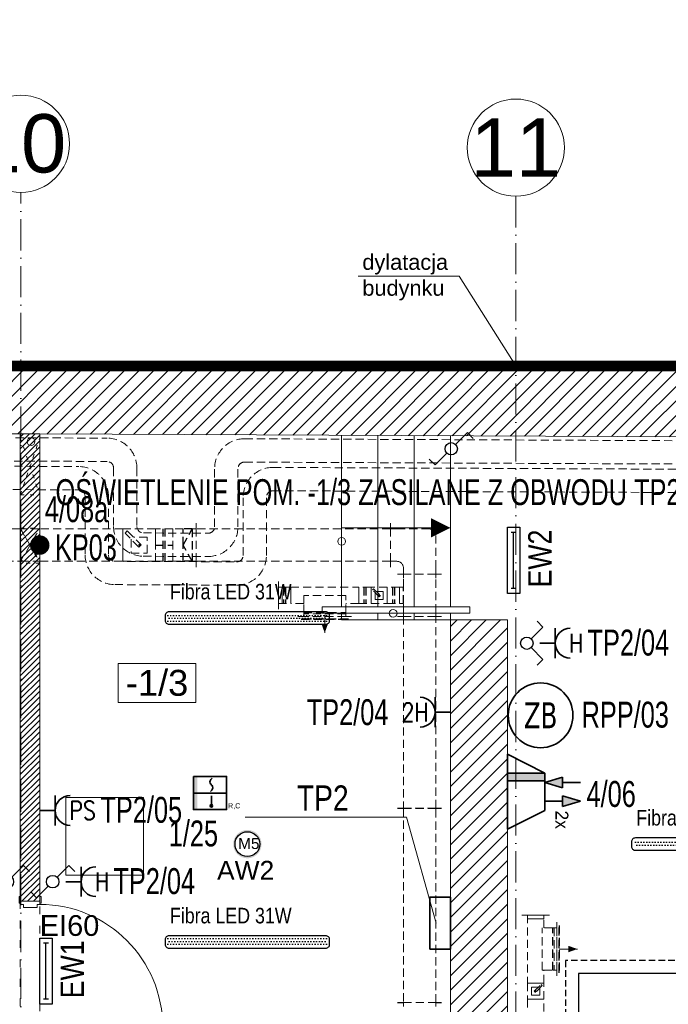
# Model space of a CAD drawing. Header units: millimetres. Extents: x 167773 to 185035, y -114105 to -66770.
# Tile 99 of 114: x 174994 to 175495, y -86638 to -85879. Entities that reach past the tile are written whole.
import ezdxf
from ezdxf.enums import TextEntityAlignment as Align

# ---------------------------------------------------------------- set-up
doc = ezdxf.new("R2010")
doc.units = ezdxf.units.MM
for name, pattern in [('ACAD_ISO03W100', [30, 12, -18]), ('ACAD_ISO10W100', [18, 12, -3, 0, -3]), ('CENTER2', [1.125, 0.75, -0.125, 0.125, -0.125]), ('DASHED', [0.75, 0.5, -0.25]), ('HIDDEN', [9.525, 6.35, -3.175])]:
    doc.linetypes.add(name, pattern=pattern)
doc.layers.get('0').update_dxf_attribs({"lineweight": 9})
for name, color, linetype, lineweight in [('!_ppoz', 24, 'Continuous', 9), ('a-op_leader', 9, 'Continuous', 9), ('a-op_text', 7, 'Continuous', 9), ('a-osie', 20, 'ACAD_ISO10W100', 9), ('b-cienka', 9, 'Continuous', 9), ('b-przerywana1', 9, 'ACAD_ISO03W100', 9), ('b-widokowa', 7, 'Continuous', 9), ('b-ściany', 2, 'Continuous', 9), ('EL-łączniki', 210, 'Continuous', 30), ('El_gniazda', 144, 'Continuous', 35), ('EL_Linia SSP', 240, 'Continuous', 35), ('EL_oprawy', 96, 'Continuous', 30), ('El_tablice', 20, 'Continuous', 35), ('h-hatch', 8, 'Continuous', 9), ('i-went_mechaniczna', 100, 'Continuous', 9), ('opis text', 7, 'Continuous', 9), ('TIS_CO_POWROT', 5, 'DASHED', 9), ('TIS_CO_ZASILANIE', 1, 'Continuous', 9)]:
    doc.layers.add(name, color=color, linetype=linetype, lineweight=lineweight)
doc.layers.add('!zakres', color=7, linetype='ACAD_ISO03W100', lineweight=60, true_color=0x8a14ff)
doc.layers.add('El_Oświetlenie awaryjne', color=1, linetype='Continuous')
doc.styles.add('Arial', font='arial.ttf')
doc.styles.add('ES1', font='ARIALN.TTF')
doc.styles.add('Malanow_1_100', font='isocpeur.ttf')
doc.styles.add('PPAB_100', font='arial.ttf', dxfattribs={"height": 18})
doc.styles.add('ROMANS', font='romans__.ttf', dxfattribs={"height": 0.2})
doc.styles.add('symbole', font='tahoma.ttf', dxfattribs={"width": 0.8})
pattern_1 = [(0, (8e-13, -4e-12), (1.09375, 2.1875), [0, -2.1875])]

# ---------------------------------------------------------------- blocks, each defined once
blk = doc.blocks.new('A$C5690186C')
at = {"layer": 'EL_Linia SSP', "lineweight": 5}
h = blk.add_hatch(color=256, dxfattribs=at)
h.set_gradient(color1=(255, 0, 0), color2=(224, 0, 0), one_color=1, name='INVSPHERICAL')
h.paths.add_polyline_path([(-9.8, 0), (-9.8, 12.8), (-12.8, 12.8), (-12.8, 0)])
h.paths.add_polyline_path([(-9.8, -12.8), (-9.8, 0), (-12.8, 0), (-12.8, -12.8)])
at = {"layer": 'EL_Linia SSP'}
blk.add_hatch(color=256, dxfattribs=at).paths.add_polyline_path([(2.02, -9.84, 1), (0.15, -9.84, 1)])
at = {"layer": 'EL_Linia SSP', "color": 1, "linetype": 'Continuous'}
for p, q in [((-0.1, 8.54), (0.11, 9.39)), ((0.11, 7.68), (-0.1, 8.54)), ((0.11, 9.39), (0.74, 10.35)), ((0.58, 6.96), (0.11, 7.68)), ((0.74, 10.35), (1.79, 11.52)), ((1.41, 2.34), (0.36, 1.16)), ((0.74, 6.72), (0.58, 6.96)), ((1.07, 6.34), (0.74, 6.72)), ((1.07, 6.34), (1.41, 5.97)), ((1.41, 5.97), (1.57, 5.73)), ((2.04, 3.3), (1.41, 2.34)), ((1.57, 5.73), (2.04, 5.01)), ((2.04, 5.01), (2.25, 4.15)), ((2.25, 4.15), (2.04, 3.3))]:
    blk.add_line(p, q, dxfattribs=at)
at = {"layer": 'EL_Linia SSP'}
for p, q in [((-12.8, 0), (12.8, 0)), ((1.08, -2.06), (1.08, -9.84))]:
    blk.add_line(p, q, dxfattribs=at)
blk.add_lwpolyline([(-12.8, 12.8), (12.8, 12.8), (12.8, -12.8), (-12.8, -12.8)], close=True, dxfattribs=at)
blk.add_circle((1.08, -9.84), 0.938, dxfattribs=at)
at = {"layer": 'EL_Linia SSP', "color": 1}
blk.add_text('R,C', height=4, dxfattribs=at).set_placement((13.91, -11.8))
blk = doc.blocks.new('centrala_piwnica')
at = {"layer": 'h-hatch', "linetype": 'HIDDEN', "lineweight": -2, "extrusion": (-1e-16, 0, -1)}
for p, q in [((-1141.58, 103.16, -1.57), (-1141.58, 107.66, -1.57)), ((-991.58, 103.16, -1.57), (-991.58, 107.66, -1.57)), ((-1262.3, 103.16, 50.43), (-1262.3, 90.66, 50.43)), ((-1198.07, 103.16, -1.57), (-1262.3, 103.16, 50.43)), ((-1198.07, 90.66, -1.57), (-1198.07, 103.16, -1.57)), ((-1141.58, 78.16, -1.57), (-1141.58, 103.16, -1.57)), ((-991.58, 103.16, -1.57), (-1141.58, 103.16, -1.57)), ((-991.58, 78.16, -1.57), (-991.58, 103.16, -1.57)), ((-1262.3, 90.66, 50.43), (-1262.3, 78.16, 50.43)), ((-1198.07, 78.16, -1.57), (-1198.07, 90.66, -1.57)), ((-1262.3, 78.16, 50.43), (-1198.07, 78.16, -1.57)), ((-1141.58, 73.66, -1.57), (-1141.58, 78.16, -1.57)), ((-991.58, 78.16, -1.57), (-1141.58, 78.16, -1.57)), ((-991.58, 73.66, -1.57), (-991.58, 78.16, -1.57)), ((-1078.08, 62.61, -1.57), (-1078.08, 58.11, -1.57)), ((-1078.08, 58.11, -1.57), (-1078.08, 51.86, -1.57)), ((-1068.58, 58.11, -1.57), (-1078.08, 58.11, -1.57)), ((-1078.08, 58.11, -1.57), (-1078.08, 51.86, -1.57)), ((-1075.08, 58.11, -1.57), (-1078.08, 58.11, -1.57)), ((-1075.08, 51.86, -1.57), (-1075.08, 58.11, -1.57)), ((-1068.58, 51.86, -1.57), (-1068.58, 58.11, -1.57)), ((-1016.08, 58.11, -1.57), (-1016.08, 51.86, -1.57)), ((-1006.58, 58.11, -1.57), (-1016.08, 58.11, -1.57)), ((-1006.58, 51.86, -1.57), (-1006.58, 58.11, -1.57)), ((-994.08, 58.11, -1.57), (-994.08, 51.86, -1.57)), ((-984.58, 58.11, -1.57), (-994.08, 58.11, -1.57)), ((-984.58, 51.86, -1.57), (-984.58, 58.11, -1.57)), ((-1078.08, 51.86, -1.57), (-1078.08, 45.61, -1.57)), ((-1078.08, 51.86, -1.57), (-1078.08, 45.61, -1.57)), ((-1078.08, 45.61, -1.57), (-1068.58, 45.61, -1.57)), ((-1078.08, 45.61, -1.57), (-1075.08, 45.61, -1.57)), ((-1078.08, 45.61, -1.57), (-1078.08, 41.11, -1.57)), ((-1075.08, 45.61, -1.57), (-1075.08, 51.86, -1.57)), ((-1068.58, 45.61, -1.57), (-1068.58, 51.86, -1.57)), ((-1016.08, 51.86, -1.57), (-1016.08, 45.61, -1.57)), ((-1016.08, 45.61, -1.57), (-1006.58, 45.61, -1.57)), ((-1006.58, 45.61, -1.57), (-1006.58, 51.86, -1.57)), ((-994.08, 51.86, -1.57), (-994.08, 45.61, -1.57)), ((-994.08, 45.61, -1.57), (-984.58, 45.61, -1.57)), ((-984.58, 45.61, -1.57), (-984.58, 51.86, -1.57))]:
    blk.add_line(p, q, dxfattribs=at)
at = {"layer": 'h-hatch', "linetype": 'HIDDEN', "lineweight": -2, "extrusion": (-1e-16, 1, 2e-16)}
for p, q in [((-1141.57, 103.16, -1.57), (-1141.57, 107.66, -1.57)), ((-1159.57, 103.16, -1.57), (-1159.57, 78.16, -1.57)), ((-1151.57, 103.16, -1.57), (-1159.57, 103.16, -1.57)), ((-1141.57, 103.16, -1.57), (-1144.57, 103.16, -1.57)), ((-1141.57, 78.16, -1.57), (-1141.57, 103.16, -1.57)), ((-1159.57, 78.16, -1.57), (-1151.57, 78.16, -1.57)), ((-1144.57, 78.16, -1.57), (-1141.57, 78.16, -1.57)), ((-1141.57, 73.66, -1.57), (-1141.57, 78.16, -1.57))]:
    blk.add_line(p, q, dxfattribs=at)
at = {"layer": 'h-hatch', "linetype": 'HIDDEN', "lineweight": -2}
for p, q in [((-991.58, 103.16, -1.57), (-991.58, 107.66, -1.57)), ((-1277.3, 103.16, 50.43), (-1336.57, 103.16, -1.57)), ((-1277.3, 103.16, 50.43), (-1277.3, 90.66, 50.43)), ((-1262.3, 103.16, 50.43), (-1277.3, 103.16, 50.43)), ((-1277.3, 90.66, 50.43), (-1277.3, 103.16, 50.43)), ((-1262.3, 90.66, 50.43), (-1262.3, 103.16, 50.43)), ((-1198.07, 103.16, -1.57), (-1198.07, 90.66, -1.57)), ((-1173.07, 103.16, -1.57), (-1198.07, 103.16, -1.57)), ((-1196.5, 99.82, -1.57), (-1194.73, 101.59, -1.57)), ((-1185.89, 89.21, -1.57), (-1196.5, 99.82, -1.57)), ((-1194.73, 101.59, -1.57), (-1184.12, 90.98, -1.57)), ((-1173.07, 90.66, -1.57), (-1173.07, 103.16, -1.57)), ((-991.58, 78.16, -1.57), (-991.58, 103.16, -1.57)), ((-989.58, 103.16, -1.57), (-991.58, 103.16, -1.57)), ((-986.58, 103.16, -1.57), (-989.58, 103.16, -1.57)), ((-986.58, 103.16, -1.57), (-961.58, 103.16, -1.57)), ((-1191.82, 95.14, -1.57), (-1191.82, 84.41, -1.57)), ((-1179.32, 96.91, -1.57), (-1190.06, 96.91, -1.57)), ((-1179.32, 84.41, -1.57), (-1179.32, 96.91, -1.57)), ((-956.58, 98.16, -1.57), (-956.58, 73.16, -1.57)), ((-1277.3, 90.66, 50.43), (-1277.3, 78.16, 50.43)), ((-1277.3, 78.16, 50.43), (-1277.3, 90.66, 50.43)), ((-1262.3, 78.16, 50.43), (-1262.3, 90.66, 50.43)), ((-1198.07, 90.66, -1.57), (-1198.07, 78.16, -1.57)), ((-1191.82, 84.41, -1.57), (-1179.32, 84.41, -1.57)), ((-1184.12, 90.98, -1.57), (-1185.89, 89.21, -1.57)), ((-1173.07, 78.16, -1.57), (-1173.07, 90.66, -1.57)), ((-1336.57, 78.16, -1.57), (-1277.3, 78.16, 50.43)), ((-1277.3, 78.16, 50.43), (-1262.3, 78.16, 50.43)), ((-1198.07, 78.16, -1.57), (-1173.07, 78.16, -1.57)), ((-991.58, 73.66, -1.57), (-991.58, 78.16, -1.57)), ((-991.58, 78.16, -1.57), (-989.58, 78.16, -1.57)), ((-989.58, 78.16, -1.57), (-986.58, 78.16, -1.57)), ((-981.58, 73.16, -1.57), (-981.58, 70.16, -1.57)), ((-981.58, 70.16, -1.57), (-981.58, 68.16, -1.57)), ((-956.58, 70.16, -1.57), (-956.58, 73.16, -1.57)), ((-956.58, 68.16, -1.57), (-956.58, 70.16, -1.57)), ((-981.58, 68.16, -1.57), (-986.08, 68.16, -1.57)), ((-981.58, 68.16, -1.57), (-986.08, 68.16, -1.57)), ((-956.58, 68.16, -1.57), (-981.58, 68.16, -1.57)), ((-981.58, 68.16, -1.57), (-981.58, 65.16, -1.57)), ((-956.58, 68.16, -1.57), (-981.58, 68.16, -1.57)), ((-981.58, 58.11, -1.57), (-981.58, 65.16, -1.57)), ((-952.08, 68.16, -1.57), (-956.58, 68.16, -1.57)), ((-956.58, 65.16, -1.57), (-956.58, 68.16, -1.57)), ((-952.08, 68.16, -1.57), (-956.58, 68.16, -1.57)), ((-956.58, 38.66, -1.57), (-956.58, 65.16, -1.57)), ((-1068.58, 58.11, -1.57), (-1068.58, 45.61, -1.57)), ((-1068.58, 58.11, -1.57), (-1016.08, 58.11, -1.57)), ((-1016.08, 45.61, -1.57), (-1016.08, 58.11, -1.57)), ((-1006.58, 58.11, -1.57), (-1006.58, 51.86, -1.57)), ((-994.08, 58.11, -1.57), (-1006.58, 58.11, -1.57)), ((-1005.5, 56.16, -1.57), (-1004.62, 57.04, -1.57)), ((-1000.2, 50.85, -1.57), (-1005.5, 56.16, -1.57)), ((-1004.62, 57.04, -1.57), (-999.32, 51.74, -1.57)), ((-1003.45, 54.1, -1.57), (-1003.45, 48.74, -1.57)), ((-997.2, 54.99, -1.57), (-1002.57, 54.99, -1.57)), ((-997.2, 48.74, -1.57), (-997.2, 54.99, -1.57)), ((-994.08, 51.86, -1.57), (-994.08, 58.11, -1.57)), ((-984.58, 58.11, -1.57), (-984.58, 45.61, -1.57)), ((-981.58, 58.11, -1.57), (-984.58, 58.11, -1.57)), ((-1058.58, 45.61, -1.57), (-1068.58, 45.61, -1.57)), ((-1058.58, 51.86, -1.57), (-1058.58, 45.61, -1.57)), ((-1026.08, 51.86, -1.57), (-1058.58, 51.86, -1.57)), ((-1058.58, 38.61, -1.57), (-1058.58, 45.61, -1.57)), ((-1026.08, 38.61, -1.57), (-1026.08, 51.86, -1.57)), ((-1016.08, 45.61, -1.57), (-1026.08, 45.61, -1.57)), ((-1006.58, 51.86, -1.57), (-1006.58, 45.61, -1.57)), ((-1006.58, 45.61, -1.57), (-994.08, 45.61, -1.57)), ((-1003.45, 48.74, -1.57), (-997.2, 48.74, -1.57)), ((-999.32, 51.74, -1.57), (-1000.2, 50.85, -1.57)), ((-994.08, 45.61, -1.57), (-994.08, 51.86, -1.57)), ((-984.58, 45.61, -1.57), (-981.58, 45.61, -1.57)), ((-981.58, 38.66, -1.57), (-981.58, 45.61, -1.57)), ((-1058.58, 38.61, -1.57), (-1058.58, 35.61, -1.57)), ((-1026.08, 38.61, -1.57), (-1026.08, 35.61, -1.57)), ((-981.58, 38.66, -1.57), (-981.58, 35.66, -1.57)), ((-956.58, 35.66, -1.57), (-956.58, 38.66, -1.57)), ((-1058.58, 35.61, -1.57), (-1063.08, 35.61, -1.57)), ((-1026.08, 35.61, -1.57), (-1058.58, 35.61, -1.57)), ((-1021.58, 35.61, -1.57), (-1026.08, 35.61, -1.57)), ((-981.6, 35.7, -1.57), (-986.1, 35.7, -1.57)), ((-981.58, 35.66, -1.57), (-986.08, 35.66, -1.57)), ((-956.6, 35.7, -1.57), (-981.6, 35.7, -1.57)), ((-981.6, 35.7, -1.57), (-981.6, -112.3, -1.57)), ((-956.58, 35.66, -1.57), (-981.58, 35.66, -1.57)), ((-952.1, 35.7, -1.57), (-956.6, 35.7, -1.57)), ((-956.6, -112.3, -1.57), (-956.6, 35.7, -1.57)), ((-952.08, 35.66, -1.57), (-956.58, 35.66, -1.57)), ((-981.6, -112.3, -1.57), (-986.1, -112.3, -1.57)), ((-956.6, -112.3, -1.57), (-981.6, -112.3, -1.57)), ((-981.6, -112.3, -1.57), (-981.6, -262.3, -1.57)), ((-952.1, -112.3, -1.57), (-956.6, -112.3, -1.57)), ((-956.6, -262.3, -1.57), (-956.6, -112.3, -1.57)), ((-885.8, -194.8, -9.07), (-890.3, -194.8, -9.07)), ((-879.55, -194.8, -9.07), (-885.8, -194.8, -9.07)), ((-885.8, -194.8, -9.07), (-885.8, -197.8, -9.07)), ((-873.3, -194.8, -9.07), (-879.55, -194.8, -9.07)), ((-873.3, -197.8, -9.07), (-873.3, -194.8, -9.07)), ((-868.8, -194.8, -9.07), (-873.3, -194.8, -9.07)), ((-885.8, -197.8, -9.07), (-879.55, -197.8, -9.07)), ((-879.55, -197.8, -9.07), (-873.3, -197.8, -9.07)), ((-879.55, -247.3, -9.07), (-885.8, -247.3, -9.07)), ((-885.8, -247.3, -9.07), (-885.8, -259.8, -9.07)), ((-882.67, -250.42, -9.07), (-882.67, -256.68, -9.07)), ((-877.31, -250.42, -9.07), (-882.67, -250.42, -9.07)), ((-880.56, -253.67, -9.07), (-875.25, -248.37, -9.07)), ((-874.37, -249.25, -9.07), (-879.67, -254.56, -9.07)), ((-873.3, -247.3, -9.07), (-879.55, -247.3, -9.07)), ((-875.25, -248.37, -9.07), (-874.37, -249.25, -9.07)), ((-873.3, -259.8, -9.07), (-873.3, -247.3, -9.07)), ((-882.67, -256.68, -9.07), (-876.42, -256.68, -9.07)), ((-879.67, -254.56, -9.07), (-880.56, -253.67, -9.07)), ((-876.42, -256.68, -9.07), (-876.42, -251.31, -9.07)), ((-986.1, -262.3, -9.07), (-981.6, -262.3, -9.07)), ((-981.6, -262.3, -9.07), (-956.6, -262.3, -9.07)), ((-981.6, -262.3, -9.07), (-981.6, -265.3, -9.07)), ((-956.6, -262.3, -9.07), (-952.1, -262.3, -9.07)), ((-956.6, -265.3, -9.07), (-956.6, -262.3, -9.07)), ((-879.55, -259.8, -9.07), (-885.8, -259.8, -9.07)), ((-885.8, -259.8, -9.07), (-885.8, -269.3, -9.07)), ((-885.8, -259.8, -9.07), (-879.55, -259.8, -9.07)), ((-873.3, -259.8, -9.07), (-879.55, -259.8, -9.07)), ((-879.55, -259.8, -9.07), (-873.3, -259.8, -9.07)), ((-873.3, -269.3, -9.07), (-873.3, -259.8, -9.07))]:
    blk.add_line(p, q, dxfattribs=at)
at = {"layer": 'h-hatch', "linetype": 'HIDDEN'}
for p, q in [((-1277.3, 78.16, 50.43), (-1262.3, 103.16, 50.43)), ((-1277.3, 103.16, 50.43), (-1262.3, 78.16, 50.43))]:
    blk.add_line(p, q, dxfattribs=at)
at = {"layer": 'h-hatch', "linetype": 'HIDDEN', "lineweight": -2, "extrusion": (0, -1, -2e-16)}
for p, q in [((-1159.57, 103.16, -1.57), (-1173.07, 103.16, -1.57)), ((-1173.07, 103.16, -1.57), (-1173.07, 78.16, -1.57)), ((-1159.57, 78.16, -1.57), (-1159.57, 103.16, -1.57)), ((-1173.07, 78.16, -1.57), (-1159.57, 78.16, -1.57))]:
    blk.add_line(p, q, dxfattribs=at)
at = {"layer": 'h-hatch', "linetype": 'HIDDEN', "lineweight": -3, "extrusion": (0, -1, -2e-16)}
for p, q in [((-1167.07, 78.16, -1.57), (-1167.07, 103.16, -1.57)), ((-1165.57, 78.16, -1.57), (-1165.57, 103.16, -1.57)), ((-1173.07, 90.66, -1.57), (-1159.57, 90.66, -1.57))]:
    blk.add_line(p, q, dxfattribs=at)
at = {"layer": 'h-hatch', "linetype": 'HIDDEN', "lineweight": -3, "extrusion": (-1e-16, 1, 2e-16)}
for p, q in [((-1144.57, 103.16, -1.57), (-1151.57, 103.16, -1.57)), ((-1151.57, 90.66, -1.57), (-1151.57, 103.16, -1.57)), ((-1151.57, 90.66, -1.57), (-1144.57, 103.16, -1.57)), ((-1144.57, 103.16, -1.57), (-1144.57, 78.16, -1.57)), ((-1144.57, 78.16, -1.57), (-1151.57, 90.66, -1.57)), ((-1151.57, 78.16, -1.57), (-1151.57, 90.66, -1.57)), ((-1144.57, 78.16, -1.57), (-1151.57, 78.16, -1.57))]:
    blk.add_line(p, q, dxfattribs=at)
at = {"layer": 'h-hatch', "linetype": 'HIDDEN', "lineweight": -3, "extrusion": (-1e-16, 0, -1)}
for p, q in [((-1074.08, 58.11, -1.57), (-1074.08, 45.61, -1.57)), ((-1072.58, 58.11, -1.57), (-1072.58, 45.61, -1.57)), ((-1012.08, 58.11, -1.57), (-1012.08, 45.61, -1.57)), ((-1010.58, 58.11, -1.57), (-1010.58, 45.61, -1.57)), ((-990.08, 58.11, -1.57), (-990.08, 45.61, -1.57)), ((-988.58, 58.11, -1.57), (-988.58, 45.61, -1.57))]:
    blk.add_line(p, q, dxfattribs=at)
at = {"layer": 'h-hatch', "linetype": 'HIDDEN', "lineweight": -3}
for p, q in [((-981.58, 45.61, -1.57), (-981.58, 58.11, -1.57)), ((-1058.58, 38.61, -1.57), (-1026.08, 38.61, -1.57)), ((-986.1, -112.3, -1.57), (-981.6, -112.3, -1.57)), ((-981.6, -112.3, -1.57), (-956.6, -112.3, -1.57)), ((-956.6, -112.3, -1.57), (-952.1, -112.3, -1.57)), ((-986.1, -262.3, -1.57), (-981.6, -262.3, -1.57)), ((-956.6, -262.3, -1.57), (-952.1, -262.3, -1.57))]:
    blk.add_line(p, q, dxfattribs=at)
at = {"layer": 'h-hatch', "linetype": 'HIDDEN', "lineweight": -2, "extrusion": (0, -1, 1e-16)}
for p, q in [((-1058.58, 35.61, -1.57), (-1060.58, 35.61, -1.57)), ((-1024.08, 33.61, -1.57), (-1060.58, 33.61, -1.57)), ((-1058.58, 37.61, -1.57), (-1058.58, 35.61, -1.57)), ((-1026.08, 37.61, -1.57), (-1058.58, 37.61, -1.57)), ((-1026.08, 35.61, -1.57), (-1058.58, 35.61, -1.57)), ((-1026.08, 37.61, -1.57), (-1026.08, 35.61, -1.57)), ((-1024.08, 35.61, -1.57), (-1026.08, 35.61, -1.57))]:
    blk.add_line(p, q, dxfattribs=at)
at = {"layer": 'h-hatch', "linetype": 'HIDDEN', "lineweight": -3, "extrusion": (0, -1, 1e-16)}
for p, q in [((-1024.08, 33.61, -1.57), (-1060.58, 33.61, -1.57)), ((-1060.58, 33.61, -1.57), (-1024.08, 33.61, -1.57))]:
    blk.add_line(p, q, dxfattribs=at)
at = {"layer": 'h-hatch', "linetype": 'HIDDEN', "lineweight": -2, "extrusion": (-1e-16, 4e-16, -1)}
for p, q in [((-873.3, -194.8, -9.07), (-885.8, -194.8, -9.07)), ((-885.8, -194.8, -9.07), (-885.8, -247.3, -9.07)), ((-873.3, -204.8, -9.07), (-873.3, -194.8, -9.07)), ((-866.3, -204.8, -9.07), (-874.55, -204.8, -9.07)), ((-874.55, -237.3, -9.07), (-874.55, -204.8, -9.07)), ((-866.3, -204.8, -9.07), (-863.3, -204.8, -9.07)), ((-863.3, -200.3, -9.07), (-863.3, -204.8, -9.07)), ((-863.3, -204.8, -9.07), (-863.3, -237.3, -9.07)), ((-874.55, -237.3, -9.07), (-873.3, -237.3, -9.07)), ((-873.3, -237.3, -9.07), (-866.3, -237.3, -9.07)), ((-873.3, -247.3, -9.07), (-873.3, -237.3, -9.07)), ((-863.3, -237.3, -9.07), (-866.3, -237.3, -9.07)), ((-863.3, -237.3, -9.07), (-863.3, -241.8, -9.07)), ((-885.8, -247.3, -9.07), (-873.3, -247.3, -9.07))]:
    blk.add_line(p, q, dxfattribs=at)
at = {"layer": 'h-hatch', "linetype": 'HIDDEN', "lineweight": -3, "extrusion": (-1e-16, 4e-16, -1)}
blk.add_line((-866.3, -237.3, -9.07), (-866.3, -204.8, -9.07), dxfattribs=at)
at = {"layer": 'h-hatch', "linetype": 'HIDDEN', "lineweight": -2, "extrusion": (1, 1e-16, -2e-16)}
for p, q in [((-865.3, -204.8, -9.07), (-863.3, -204.8, -9.07)), ((-865.3, -204.8, -9.07), (-865.3, -237.3, -9.07)), ((-863.3, -202.8, -9.07), (-863.3, -204.8, -9.07)), ((-863.3, -237.3, -9.07), (-863.3, -204.8, -9.07)), ((-861.3, -202.8, -9.07), (-861.3, -239.3, -9.07)), ((-865.3, -237.3, -9.07), (-863.3, -237.3, -9.07)), ((-863.3, -237.3, -9.07), (-863.3, -239.3, -9.07))]:
    blk.add_line(p, q, dxfattribs=at)
at = {"layer": 'h-hatch', "linetype": 'HIDDEN', "lineweight": -3, "extrusion": (1, 1e-16, -2e-16)}
for p, q in [((-861.3, -202.8, -9.07), (-861.3, -239.3, -9.07)), ((-861.3, -239.3, -9.07), (-861.3, -202.8, -9.07))]:
    blk.add_line(p, q, dxfattribs=at)
at = {"layer": 'h-hatch', "linetype": 'HIDDEN', "lineweight": -2, "extrusion": (1e-16, 0, -1)}
for centre in [(-961.58, 98.16, -1.57), (-961.58, 98.16, -1.57), (-986.58, 73.16, -1.57)]:
    blk.add_ellipse(centre, major_axis=(0, 5), ratio=1, start_param=0, end_param=1.570796, dxfattribs=at)
at = {"layer": 'h-hatch', "linetype": 'HIDDEN', "lineweight": -2}
for centre, major_axis, end_param in [((-1185.57, 90.66, -1.57), (0.4, 0), 3.141593), ((-1185.57, 90.66, -1.57), (0.4, 0), 3.141593), ((-1185.57, 90.66, -1.57), (-0.4, 0), 3.141593), ((-1185.57, 90.66, -1.57), (-0.4, 0), 3.141593), ((-986.58, 73.16, -1.57), (5, 0), 1.570796), ((-986.58, 73.16, -1.57), (5, 0), 1.570796), ((-1000.33, 51.86, -1.57), (0.4, 0), 3.141593), ((-1000.33, 51.86, -1.57), (0.4, 0), 3.141593), ((-1000.33, 51.86, -1.57), (-0.4, 0), 3.141593), ((-1000.33, 51.86, -1.57), (-0.4, 0), 3.141593), ((-879.55, -253.55, -9.07), (0, 0.4), 3.141593), ((-879.55, -253.55, -9.07), (0, 0.4), 3.141593), ((-879.55, -253.55, -9.07), (0, -0.4), 3.141593), ((-879.55, -253.55, -9.07), (0, -0.4), 3.141593)]:
    blk.add_ellipse(centre, major_axis=major_axis, ratio=1, start_param=0, end_param=end_param, dxfattribs=at)
at = {"layer": 'TIS_CO_POWROT', "lineweight": 30, "ltscale": 10}
for p, q in [((-142.15, -229.97, 50.43), (-856.53, -229.97, 50.43)), ((-856.53, -229.97, 50.43), (-856.53, -450.36, 50.43))]:
    blk.add_line(p, q, dxfattribs=at)
at = {"layer": 'TIS_CO_ZASILANIE', "lineweight": 30}
for p, q in [((-142.15, -239.97, 50.43), (-846.53, -239.97, 50.43)), ((-846.53, -239.97, 50.43), (-846.53, -460.36, 50.43))]:
    blk.add_line(p, q, dxfattribs=at)
blk = doc.blocks.new('strzalka')
at = {"layer": 'h-hatch'}
blk.add_lwpolyline([(0, 14, 0, 5, 0), (0, 7, 0, 0, 0)], format="xyseb", dxfattribs=at)
blk.add_lwpolyline([(0, 0), (0, 14)], dxfattribs=at)
blk = doc.blocks.new('LED 37W')
h = blk.add_hatch()
h.set_pattern_fill('DOTS', color=256, scale=35)
h.set_pattern_definition(pattern_1)
h.paths.add_polyline_path([(76.5, 2.75), (-76.5, 2.75), (-76.5, -2.75), (76.5, -2.75)])
blk.add_lwpolyline([(-75.5, -4.75), (75.5, -4.75, 0.414214), (78.5, -1.75), (78.5, 1.75, 0.414214), (75.5, 4.75), (-75.5, 4.75, 0.414214), (-78.5, 1.75), (-78.5, -1.75, 0.414214)], format="xyb", close=True)
at = {"style": 'ES1', "flags": 1}
blk.add_attdef('TYP', (-74.8, 30.4), '', height=12, rotation=360, dxfattribs=at)
at = {"style": 'ES1'}
blk.add_attdef('KOD', (-74.8, 14.37), '', height=12, rotation=360, dxfattribs=at)
blk = doc.blocks.new('LED 31W')
h = blk.add_hatch()
h.set_pattern_fill('DOTS', color=256, scale=35)
h.set_pattern_definition(pattern_1)
h.paths.add_polyline_path([(61.5, 2.75), (-61.5, 2.75), (-61.5, -2.75), (61.5, -2.75)])
blk.add_lwpolyline([(-60.5, -4.75), (60.5, -4.75, 0.414214), (63.5, -1.75), (63.5, 1.75, 0.414214), (60.5, 4.75), (-60.5, 4.75, 0.414214), (-63.5, 1.75), (-63.5, -1.75, 0.414214)], format="xyb", close=True)
at = {"style": 'ES1', "flags": 1}
blk.add_attdef('TYP', (-59.8, 30.4), '', height=12, rotation=360, dxfattribs=at)
at = {"style": 'ES1'}
blk.add_attdef('KOD', (-59.8, 14.37), '', height=12, rotation=360, dxfattribs=at)
blk = doc.blocks.new('*U443')
h = blk.add_hatch(color=256)
h.paths.add_polyline_path([(-13.5, 0, 1), (13.5, 0, 1)])
h.paths.add_polyline_path([(11.81, 0, -1), (-11.81, 0, -1)], flags=16)
blk.add_circle((0, 0), 11.81)
at = {"attachment_point": 1, "style": 'Malanow_1_100'}
for s, insert, char_height in [('{\\fArial|b0|i0|c238|p34;M5}', (-8.83, 5.86), 10.5), ('{\\fArial|b0|i0|c238|p34;AW2}', (-28.92, -15.95), 18)]:
    blk.add_mtext_dynamic_manual_height_columns(s, width=42.9792, gutter_width=669.53, heights=[0], dxfattribs=dict(at, insert=insert, char_height=char_height))
blk = doc.blocks.new('gniazdo3')
at = {"color": 0, "linetype": 'Continuous'}
blk.add_line((4.94, -4.8), (4.94, 4.8), dxfattribs=at)
at = {"color": 0}
blk.add_line((4.94, 0), (0, 0), dxfattribs=at)
at = {"color": 0, "linetype": 'Continuous', "extrusion": (0, 0, -1)}
blk.add_ellipse((9.74, 0), major_axis=(-3.39, 3.39), ratio=1, start_param=3.926993, end_param=7.068585, dxfattribs=at)
at = {"color": 0, "linetype": 'Continuous', "style": 'ROMANS', "width": 0.8, "flags": 4}
blk.add_attdef('NR', text='', height=6, dxfattribs=at).set_placement((14.48, 0), align=Align.MIDDLE_CENTER)
blk = doc.blocks.new('866330')
for p, q in [((-144, 13.3), (-144, -13.3)), ((-144, 0), (144, 0)), ((144, 13.3), (144, -13.3))]:
    blk.add_line(p, q)
blk.add_lwpolyline([(-170, -32), (170, -32), (170, 32), (-170, 32)], close=True)
at = {"style": 'ES1', "flags": 1}
blk.add_attdef('TYP', (-180.5, 290.4), '', height=120, dxfattribs=at)
at = {"style": 'ES1'}
blk.add_attdef('KOD_ES', (-180.5, 130.1), '', height=120, dxfattribs=at)
blk = doc.blocks.new('WPRZE')
for p, q in [((0.0424, 0.0424), (0.1556, 0.1556)), ((0.1556, 0.1556), (0.2121, 0.099)), ((-0.0424, -0.0424), (-0.1556, -0.1556)), ((-0.1556, -0.1556), (-0.2121, -0.099))]:
    blk.add_line(p, q)
blk.add_circle((0, 0), 0.06)
blk = doc.blocks.new('WPODW')
for p, q in [((-0.1556, 0.1556), (-0.2121, 0.099)), ((-0.0424, 0.0424), (-0.1556, 0.1556)), ((0.0424, 0.0424), (0.1556, 0.1556)), ((0.1556, 0.1556), (0.2121, 0.099))]:
    blk.add_line(p, q)
blk.add_circle((0, 0), 0.06)
blk = doc.blocks.new('A$C1F793472')
at = {"layer": 'EL_Linia SSP'}
h = blk.add_hatch(color=256, dxfattribs=at)
h.set_gradient(color1=(255, 0, 0), color2=(255, 0, 0))
h.paths.add_polyline_path([(5.69, 21.3), (3.61, 28.15), (1.54, 21.3), (3.61, 21.3)])
h = blk.add_hatch(color=1, dxfattribs=at)
h.set_gradient(color1=(255, 0, 0), color2=(255, 0, 0))
h.paths.add_polyline_path([(-3.61, 14.46), (-1.54, 21.3), (-3.61, 21.3)])
h.paths.add_polyline_path([(-3.61, 14.46), (-3.61, 21.3), (-5.69, 21.3)])
h = blk.add_hatch(color=256, dxfattribs=at)
h.set_gradient(color1=(255, 0, 0), color2=(255, 0, 0))
h.paths.add_polyline_path([(-4.23, 0), (-4.23, 14.46), (-7.23, 14.46), (-7.23, 0)])
at = {"layer": 'EL_Linia SSP', "color": 1}
for p, q in [((-3.61, 21.3), (-3.61, 28.15)), ((1.54, 21.3), (3.61, 28.15)), ((5.69, 21.3), (3.61, 28.15)), ((-3.61, 21.3), (-5.69, 21.3)), ((-5.69, 21.3), (-3.61, 14.46)), ((-3.61, 21.3), (-1.54, 21.3)), ((-1.54, 21.3), (-3.61, 14.46)), ((3.61, 21.3), (1.54, 21.3)), ((3.61, 14.46), (3.61, 21.3)), ((3.61, 21.3), (5.69, 21.3)), ((-14.46, 0), (-7.23, 14.46)), ((-7.23, 14.46), (7.23, 14.46)), ((-7.23, 14.46), (-7.23, 0)), ((-4.23, 0), (-4.23, 14.46)), ((14.46, 0), (7.23, 14.46)), ((14.46, 0), (-14.46, 0))]:
    blk.add_line(p, q, dxfattribs=at)
at = {"layer": 'EL_Linia SSP', "color": 1, "linetype": 'CENTER2'}
blk.add_text('2x', height=5, dxfattribs=at).set_placement((7.23, 18.54))

msp = doc.modelspace()

# ---------------------------------------------------------------- hatches: boundary and pattern name
at = {"layer": '!_ppoz'}
h = msp.add_hatch(dxfattribs=at)
h.set_pattern_fill('ANSI31', color=256, style=0)
h.paths.add_polyline_path([(175009.44, -86257.29), (174994.44, -86257.29), (174994.44, -86270.98), (175009.44, -86270.98)])
h.paths.add_polyline_path([(175001.94, -86234.29), (174994.44, -86257.29), (175009.44, -86257.29)])
h.paths.add_polyline_path([(175009.44, -86211.29), (175001.94, -86234.29), (175009.44, -86257.29)])
h.paths.add_polyline_path([(175001.94, -86234.29), (174994.44, -86211.29), (174994.44, -86257.29)])
h.paths.add_polyline_path([(175009.44, -86211.29), (174994.44, -86211.29), (175001.94, -86234.29)])
h.paths.add_polyline_path([(175009.44, -86198.36), (174994.44, -86198.23), (174994.44, -86211.29), (175009.44, -86211.29)])
h = msp.add_hatch(dxfattribs=at)
h.set_pattern_fill('ANSI31', color=256, style=0)
h.paths.add_polyline_path([(175009.44, -86270.98), (174994.44, -86270.98), (174994.44, -86307.98), (175009.44, -86307.98)])
h = msp.add_hatch(dxfattribs=at)
h.set_pattern_fill('ANSI31', color=256, style=0)
h.paths.add_polyline_path([(175009.44, -86307.98), (174994.44, -86307.98), (174994.44, -86558.89), (175009.44, -86558.89)])
at = {"layer": 'h-hatch'}
h = msp.add_hatch(dxfattribs=at)
h.set_pattern_fill('ANSI31', color=256, scale=2.5, style=0)
h.paths.add_polyline_path([(181080.67, -82332.89), (180067.67, -82332.89), (180067.67, -81166.89), (180240.88, -81166.89), (180240.88, -81123.89), (179127.51, -81123.89), (179013.33, -80404.92), (180240.24, -80182.22), (180232.49, -80139.49), (178967.15, -80369.16), (179093.84, -81166.89), (179150.59, -81166.89), (178946.47, -82324.89), (178009.67, -82324.89), (178009.67, -81166.89), (178152.82, -81166.89), (178152.82, -81124.89), (177043.67, -81124.89), (176929.33, -80404.92), (178152.82, -80182.84), (178145.07, -80140.11), (176887.08, -80368.45), (177013.89, -81166.89), (177091.65, -81166.89), (176984.65, -82330.89), (176863.67, -82330.89), (176863.67, -82385.89), (177009.67, -82385.89), (177009.67, -82605.89), (176863.67, -82605.89), (176863.67, -82660.89), (177844.46, -82660.89), (176938.64, -86145.89), (175326.44, -86145.89), (175326.44, -86199.77), (176979.55, -86207.12), (177915.59, -82605.89), (177039.67, -82605.89), (177039.67, -82330.89), (177152.17, -81166.89), (177341.67, -81166.89), (177341.67, -82385.89), (177877.67, -82385.89), (177877.67, -82332.89), (177372.67, -82332.89), (177372.67, -81166.89), (177957.67, -81166.89), (177957.67, -82385.89), (178994.62, -82385.89), (179209.49, -81166.89), (179409.67, -81166.89), (179409.67, -82385.89), (179945.67, -82385.89), (179945.67, -82332.89), (179438.67, -82332.89), (179438.67, -81166.89), (180025.67, -81166.89), (180025.67, -82385.89), (181039.67, -82385.89), (181039.67, -83832.89), (180452.67, -83832.89), (180452.67, -82605.89), (180423.67, -82605.89), (180423.67, -83832.89), (180253.08, -83832.89), (180097.28, -82605.89), (180044.53, -82605.89), (180044.53, -82666.85), (180192.59, -83832.89), (180128.78, -83832.89), (179993.7, -84621.47), (181261.85, -84863.62), (181269.97, -84821.1), (180044.2, -84587.08), (180165.67, -83877.89), (181270.67, -83877.89), (181270.67, -83832.89), (181080.67, -83832.89)])
h = msp.add_hatch(dxfattribs=at)
h.set_pattern_fill('ANSI31', color=256, scale=2.5, style=0)
h.paths.add_polyline_path([(175326.44, -86145.89), (174965.78, -86145.89), (174998.93, -86198.27), (175009.44, -86198.36), (175326.44, -86199.77)])
h.paths.add_polyline_path([(173489.9, -86145.89), (173445.44, -86145.89), (173383.44, -86145.89), (173383.44, -86191.13), (173489.9, -86191.6)])
h.paths.add_polyline_path([(174965.78, -86145.89), (173489.9, -86145.89), (173489.9, -86191.6), (174994.44, -86198.23), (174998.93, -86198.27)])
h = msp.add_hatch(dxfattribs=at)
h.set_pattern_fill('ANSI31', color=256, scale=2.5, style=0)
h.paths.add_polyline_path([(175390.44, -86763.89), (175370.44, -86763.89), (175370.44, -86341.89), (175326.44, -86341.89), (175326.44, -86811.89), (175390.44, -86811.89)])

# ---------------------------------------------------------------- linework, layer by layer
at = {"layer": '!_ppoz'}
msp.add_line((174994.44, -86198.23), (175009.44, -86198.36), dxfattribs=at)
for points in [[(174994.44, -86555.39), (174994.44, -86560.39), (174993.44, -86560.39), (174993.44, -86555.39)], [(175009.44, -86555.39), (175009.44, -86560.39), (175010.44, -86560.39), (175010.44, -86555.39)]]:
    msp.add_lwpolyline(points, close=True, dxfattribs=at)
msp.add_lwpolyline([(175009.44, -86558.89), (175009.44, -86561.39), (175007.44, -86561.39), (175007.44, -86563.89), (174996.94, -86563.89), (174996.94, -86561.39), (174994.44, -86561.39), (174994.44, -86558.89), (175009.44, -86558.89)], dxfattribs=at)
msp.add_arc((175009.44, -86656.39), 95, 0, 90, dxfattribs=at)
at = {"layer": '!zakres', "linetype": 'DASHED', "ltscale": 60, "const_width": 8, "flags": 128}
msp.add_lwpolyline([(177165.95, -86145.89), (179254.44, -86145.89), (179254.44, -87087.89), (175743.44, -87087.89), (175743.44, -87085.89), (170976.44, -87085.89), (170976.44, -86757.89), (171105.44, -86757.89), (171105.44, -86186.89), (170976.44, -86186.89), (170976.44, -86145.89), (176979.97, -86145.89), (177896.19, -82620.89), (177326.67, -82620.89), (177326.67, -82317.89)], dxfattribs=at)
at = {"layer": 'a-op_leader'}
msp.add_lwpolyline([(175255.14, -86076.69), (175333.15, -86076.69), (175376.94, -86145.89)], dxfattribs=at)
for centre in [(175002.71, -86204.25), (175242.44, -86281.27), (175282.22, -86336.77)]:
    msp.add_circle(centre, 3, dxfattribs=at)
at = {"layer": 'a-op_text', "ltscale": 0.5, "elevation": -141}
msp.add_lwpolyline([(175069.99, -86405.53), (175069.99, -86375.53), (175129.99, -86375.53), (175129.99, -86405.53)], close=True, dxfattribs=at)
at = {"layer": 'a-osie', "ltscale": 2}
for p, q in [((174994.94, -87211.89), (174994.94, -86011.89)), ((175376.94, -86014.99), (175376.94, -87208.8))]:
    msp.add_line(p, q, dxfattribs=at)
at = {"layer": 'a-osie', "linetype": 'Continuous'}
for centre in [(174994.94, -85974.39), (175376.94, -85977.39)]:
    msp.add_circle(centre, 37.5, dxfattribs=at)
at = {"layer": 'b-cienka'}
msp.add_line((175326.44, -86270.77), (175242.44, -86270.77), dxfattribs=at)
msp.add_lwpolyline([(175326.44, -86270.77, 0, 15, 0), (175311.44, -86270.77, 15, 15, 0)], format="xyseb", dxfattribs=at)
at = {"layer": 'b-przerywana1', "ltscale": 0.25}
for p, q in [((174994.44, -86201.29), (175009.44, -86201.36)), ((174994.44, -86201.29), (175009.44, -86245.36)), ((174994.44, -86245.29), (175009.44, -86201.36)), ((174994.44, -86245.29), (175009.44, -86245.36)), ((174994.44, -86270.98), (175009.44, -86270.98)), ((174994.44, -86297.98), (175009.44, -86270.98)), ((174994.44, -86270.98), (175009.44, -86297.98)), ((175009.44, -86297.98), (174994.44, -86297.98))]:
    msp.add_line(p, q, dxfattribs=at)
at = {"layer": 'b-przerywana1', "ltscale": 0.5}
for p, q in [((174994.44, -86558.89), (174994.44, -86658.89)), ((175009.44, -86658.89), (175009.44, -86558.89))]:
    msp.add_line(p, q, dxfattribs=at)
at = {"layer": 'b-widokowa', "ltscale": 0.5}
for p, q in [((175242.44, -86331.77), (175242.44, -86199.77)), ((175270.44, -86331.77), (175270.44, -86199.77)), ((175298.44, -86331.77), (175298.44, -86199.77)), ((174994.44, -86307.98), (174994.44, -86270.98)), ((175009.44, -86270.98), (175009.44, -86307.98)), ((175341.44, -86331.77), (175227.44, -86331.77)), ((175227.44, -86336.77), (175227.44, -86331.77)), ((175341.44, -86336.77), (175227.44, -86336.77)), ((175242.44, -86341.77), (175242.44, -86336.77)), ((175270.44, -86341.77), (175270.44, -86336.77)), ((175298.44, -86341.77), (175298.44, -86336.77)), ((175326.44, -86341.77), (175242.44, -86341.77))]:
    msp.add_line(p, q, dxfattribs=at)
at = {"layer": 'b-widokowa'}
for p, q in [((175326.44, -86331.77), (175326.44, -86199.77)), ((175341.44, -86336.77), (175341.44, -86331.77)), ((175326.44, -86341.89), (175326.44, -86336.77))]:
    msp.add_line(p, q, dxfattribs=at)
at = {"layer": 'b-ściany'}
for p, q in [((173445.44, -86145.89), (176938.64, -86145.89)), ((173498.44, -86191.64), (174994.44, -86198.23)), ((174994.44, -86558.89), (174994.44, -86198.23)), ((174994.44, -86558.89), (174994.44, -86198.36)), ((175009.44, -86558.89), (175009.44, -86198.36)), ((175009.44, -86198.36), (176979.55, -86207.12)), ((175326.44, -86341.89), (175326.44, -86763.89)), ((175326.44, -86341.89), (175370.44, -86341.89)), ((175370.44, -86341.89), (175370.44, -86763.89)), ((174994.44, -86558.89), (175009.44, -86558.89)), ((174994.44, -86558.89), (175009.44, -86558.89))]:
    msp.add_line(p, q, dxfattribs=at)
at = {"layer": 'El_gniazda', "ltscale": 0.5}
msp.add_circle((175396.04, -86415.44), 25, dxfattribs=at)
at = {"layer": 'EL_Linia SSP', "const_width": 7.5}
msp.add_lwpolyline([(175005.71, -86284.13, 1), (175013.21, -86284.13, 1)], format="xyb", close=True, dxfattribs=at)
at = {"layer": 'El_tablice', "lineweight": 18}
msp.add_lwpolyline([(175315.44, -86575.85), (175292.58, -86494.07), (175168.11, -86494.07)], dxfattribs=at)
at = {"layer": 'El_tablice', "ltscale": 0.7}
msp.add_lwpolyline([(175310.44, -86595.85), (175310.44, -86555.85), (175326.44, -86555.85), (175326.44, -86595.85)], close=True, dxfattribs=at)
at = {"layer": 'h-hatch', "linetype": 'HIDDEN'}
for points in [[(173333.44, -86421.89), (173333.44, -86193.91), (175061.54, -86201.59, -0.412912), (175084.44, -86224.59), (175084.44, -86269.71, 0.412912), (175089.42, -86274.71), (175139.42, -86274.94, 0.415516), (175144.44, -86269.94), (175144.44, -86225.06, -0.415516), (175167.54, -86202.06), (176549.53, -86208.2)], [(173313.44, -86421.89), (173313.44, -86215.82), (175039.54, -86223.49, -0.412912), (175062.44, -86246.49), (175062.44, -86291.62, 0.412912), (175067.42, -86296.62), (175161.42, -86297.03, 0.415516), (175166.44, -86292.03), (175166.44, -86247.16, -0.415516), (175189.54, -86224.16), (176549.45, -86230.2)], [(173351.44, -86421.89), (173351.44, -86211.99), (175061.46, -86219.59, -0.412912), (175066.44, -86224.59), (175066.44, -86269.71, 0.412912), (175089.34, -86292.71), (175139.34, -86292.94, 0.415516), (175162.44, -86269.94), (175162.44, -86225.06, -0.415516), (175167.46, -86220.06), (176549.46, -86226.2)], [(173331.44, -86421.89), (173331.44, -86233.9), (175039.46, -86241.49, -0.412912), (175044.44, -86246.49), (175044.44, -86291.62, 0.412912), (175067.34, -86314.62), (175161.34, -86315.03, 0.415516), (175184.44, -86292.03), (175184.44, -86247.16, -0.415516), (175189.46, -86242.16), (176549.44, -86248.2)]]:
    msp.add_lwpolyline(points, format="xyb", dxfattribs=at)
at = {"layer": 'opis text', "ltscale": 0.5}
msp.add_lwpolyline([(175029.44, -86478.89), (175089.44, -86478.89), (175089.44, -86538.89), (175029.44, -86538.89)], close=True, dxfattribs=at)

# ---------------------------------------------------------------- block references
at = {"layer": 'EL-łączniki', "xscale": 80, "yscale": 80, "zscale": 80}
for p in [(175327.07, -86209.77), (174984.46, -86543.89), (175019.44, -86543.89)]:
    msp.add_blockref('WPRZE', p, dxfattribs=at)
at = {"layer": 'EL-łączniki', "xscale": 80, "yscale": 80, "zscale": 80, "rotation": 270}
msp.add_blockref('WPODW', (175385.44, -86359.84), dxfattribs=at)
at = {"layer": 'El_gniazda'}
ref = msp.add_blockref('gniazdo3', (175395.44, -86359.84), dxfattribs=dict(at, xscale=2.399999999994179, yscale=2.399999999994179, zscale=2.399999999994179))
ref.add_attrib('NR', 'H', dxfattribs={"linetype": 'Continuous', "height": 14.4, "style": 'ROMANS', "width": 0.8}).set_placement((175423.46, -86359.84), align=Align.MIDDLE_CENTER)
ref = msp.add_blockref('gniazdo3', (175326.44, -86413.09), dxfattribs=dict(at, xscale=-2.399999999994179, yscale=2.399999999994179, zscale=2.399999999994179))
ref.add_attrib('NR', '2H', dxfattribs={"linetype": 'Continuous', "height": 14.4, "style": 'ROMANS', "width": 0.8}).set_placement((175299.13, -86413.09), align=Align.MIDDLE_CENTER)
ref = msp.add_blockref('gniazdo3', (175009.44, -86488.89), dxfattribs=dict(at, xscale=2.399999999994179, yscale=2.399999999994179, zscale=2.399999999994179))
ref.add_attrib('NR', 'PS', dxfattribs={"linetype": 'Continuous', "height": 14.4, "style": 'ROMANS', "width": 0.8}).set_placement((175042.46, -86488.89), align=Align.MIDDLE_CENTER)
ref = msp.add_blockref('gniazdo3', (175029.44, -86543.89), dxfattribs=dict(at, xscale=2.399999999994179, yscale=2.399999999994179, zscale=2.399999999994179))
ref.add_attrib('NR', 'H', dxfattribs={"linetype": 'Continuous', "height": 14.4, "style": 'ROMANS', "width": 0.8}).set_placement((175057.46, -86543.89), align=Align.MIDDLE_CENTER)
at = {"layer": 'EL_Linia SSP', "xscale": 2, "yscale": 2, "zscale": 2, "rotation": 270}
msp.add_blockref('A$C1F793472', (175370.44, -86474.49), dxfattribs=at)
at = {"layer": 'EL_Linia SSP'}
msp.add_blockref('A$C5690186C', (175140.84, -86475.47), dxfattribs=at)
at = {"layer": 'EL_oprawy'}
for p in [(175169.72, -86340.39), (175169.72, -86590.39)]:
    msp.add_blockref('LED 31W', p, dxfattribs=at).add_auto_attribs({'KOD': 'Fibra LED 31W'})
at = {"layer": 'EL_oprawy', "ltscale": 0.5}
msp.add_blockref('LED 37W', (175544.72, -86514.89), dxfattribs=at).add_auto_attribs({'KOD': 'Fibra LED37W'})
at = {"layer": 'El_Oświetlenie awaryjne'}
ref = msp.add_blockref('866330', (175375.24, -86295.89), dxfattribs=dict(at, xscale=-0.150000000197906, yscale=0.1500000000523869, zscale=0.1499999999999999, rotation=270))
ref.add_attrib('KOD_ES', 'EW2', (175404.48, -86316.83), dxfattribs={"layer": '0', "height": 18, "rotation": 90, "style": 'ES1'})
at = {"layer": 'El_Oświetlenie awaryjne', "xscale": 0.8099999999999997, "yscale": 0.8099999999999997, "zscale": 0.8099999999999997}
msp.add_blockref('*U443', (175169.72, -86514.89), dxfattribs=at)
at = {"layer": 'El_Oświetlenie awaryjne'}
ref = msp.add_blockref('866330', (175014.24, -86612.89), dxfattribs=dict(at, xscale=-0.150000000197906, yscale=0.1500000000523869, zscale=0.1499999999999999, rotation=270))
ref.add_attrib('KOD_ES', 'EW1', (175043.48, -86633.83), dxfattribs={"layer": '0', "height": 18, "rotation": 90, "style": 'ES1'})
at = {"layer": 'h-hatch'}
for p, rotation in [((175229.41, -86337.93, -52), 180), ((175410.44, -86595.84, -59.5), 270)]:
    msp.add_blockref('strzalka', p, dxfattribs=dict(at, rotation=rotation))
at = {"layer": 'i-went_mechaniczna'}
msp.add_blockref('centrala_piwnica', (176271.76, -86374.79, -50.43), dxfattribs=at)

# ---------------------------------------------------------------- texts
at = {"layer": '!_ppoz', "insert": (175009.44, -86577.8), "char_height": 16, "width": 2937.189, "attachment_point": 4, "style": 'PPAB_100'}
msp.add_mtext('{\\fArial|b0|i0|c238|p34;EI60}', dxfattribs=at)
at = {"layer": 'a-op_text', "ltscale": 0.5, "style": 'PPAB_100'}
for s, insert, char_height, width, attachment_point in [('dylatacja \\Pbudynku', (175258.47, -86059.68), 12, 479.6855, 1), ('-1/{\\fArial|b0|i0|c238|p34;3}', (175099.99, -86390.53, -141), 20, 60, 5)]:
    msp.add_mtext(s, dxfattribs=dict(at, insert=insert, char_height=char_height, width=width, attachment_point=attachment_point))
at = {"layer": 'a-osie', "linetype": 'ACAD_ISO10W100', "char_height": 45, "width": 4405.7835, "attachment_point": 5, "style": 'PPAB_100'}
for s, insert in [('10', (174994.94, -85974.39)), ('11', (175376.94, -85977.39))]:
    msp.add_mtext(s, dxfattribs=dict(at, insert=insert))
at = {"layer": 'El_gniazda', "style": 'Arial', "width": 0.7}
for s, p in [('OŚWIETLENIE POM. -1/3 ZASILANE Z OBWODU TP2/08', (175276.43, -86253.24, -52)), ('TP2/04', (175463.82, -86369.36)), ('TP2/04', (175247.03, -86423.06)), ('RPP/03', (175461.41, -86424.96)), ('TP2/05', (175087.82, -86498.41)), ('TP2/04', (175097.82, -86553.41))]:
    msp.add_text(s, height=20, dxfattribs=at).set_placement(p, align=Align.CENTER)
at = {"layer": 'El_gniazda', "style": 'symbole', "width": 0.8}
msp.add_text('ZB', height=20, dxfattribs=at).set_placement((175396.04, -86415.44), align=Align.MIDDLE_CENTER)
at = {"layer": 'EL_Linia SSP', "style": 'Arial', "width": 0.7}
for s, p in [('4/08a', (175037.83, -86266.41, 90.57)), ('KP03', (175045.06, -86295.91)), ('4/06', (175450.56, -86486.17, -50.43)), ('1/25', (175128.04, -86516.65))]:
    msp.add_text(s, height=20, dxfattribs=at).set_placement(p, align=Align.CENTER)
at = {"layer": 'El_tablice', "lineweight": 5, "style": 'Arial', "width": 0.8}
msp.add_text('TP2', height=19.5, dxfattribs=at).set_placement((175227.9, -86489.07), align=Align.CENTER)

doc.saveas('drawing.dxf')
